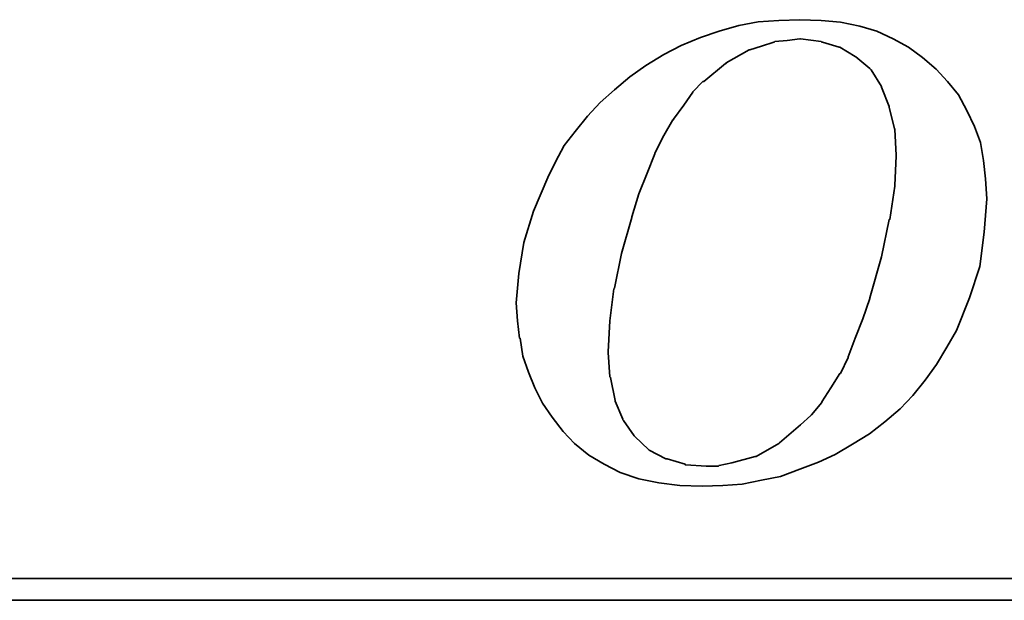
# Model space of a CAD drawing. Header units: inches. Extents: x -10 to 617, y 134 to 447.
# Tile 32 of 48: x 427 to 442, y 290 to 300. Entities that reach past the tile are written whole.
import ezdxf

# ---------------------------------------------------------------- set-up
doc = ezdxf.new("R2010")
doc.units = ezdxf.units.IN
doc.layers.add('DIM', color=4, linetype='Continuous')
doc.layers.add('layer 1', color=7, linetype='Continuous')

# ---------------------------------------------------------------- blocks, each defined once
blk = doc.blocks.new('TBI MOTION logo(完整正式版)')
at = {"layer": 'layer 1', "color": 22, "lineweight": 35}
for points, knots in [([(-11.34375, -6.98375), (-11.34375, -6.98375), (-10.91375, -7.43875), (-10.91375, -7.43875), (-10.91375, -7.43875), (-10.91375, -7.43875), (-10.38625, -7.87125), (-10.38625, -7.87125), (-10.38625, -7.87125), (-10.38625, -7.87125), (-9.81125, -8.20375), (-9.81125, -8.20375), (-9.81125, -8.20375), (-9.81125, -8.20375), (-9.21125, -8.51875), (-9.21125, -8.51875), (-9.21125, -8.51875), (-9.21125, -8.51875), (-8.51625, -8.75875), (-8.51625, -8.75875), (-8.51625, -8.75875), (-8.51625, -8.75875), (-7.77125, -8.90375), (-7.77125, -8.90375), (-7.77125, -8.90375), (-7.77125, -8.90375), (-6.97875, -8.99875), (-6.97875, -8.99875), (-6.97875, -8.99875), (-6.97875, -8.99875), (-6.14125, -9.02375), (-6.14125, -9.02375), (-6.14125, -9.02375), (-6.14125, -9.02375), (-5.37125, -8.99875), (-5.37125, -8.99875), (-5.37125, -8.99875), (-5.37125, -8.99875), (-4.65375, -8.94875), (-4.65375, -8.94875), (-4.65375, -8.94875), (-4.65375, -8.94875), (-3.93375, -8.80625), (-3.93375, -8.80625), (-3.93375, -8.80625), (-3.93375, -8.80625), (-3.21375, -8.66375), (-3.21375, -8.66375), (-3.21375, -8.66375), (-3.21375, -8.66375), (-2.49375, -8.39875), (-2.49375, -8.39875), (-2.49375, -8.39875), (-2.49375, -8.39875), (-1.79875, -8.13375), (-1.79875, -8.13375), (-1.79875, -8.13375), (-1.79875, -8.13375), (-1.17375, -7.84375), (-1.17375, -7.84375), (-1.17375, -7.84375), (-1.17375, -7.84375), (-0.52375, -7.46375), (-0.52375, -7.46375), (-0.52375, -7.46375), (-0.52375, -7.46375), (0.10124, -7.07875), (0.10124, -7.07875), (0.10124, -7.07875), (0.10124, -7.07875), (0.67625, -6.62375), (0.67625, -6.62375), (0.67625, -6.62375), (0.67625, -6.62375), (1.24874, -6.14375), (1.24874, -6.14375), (1.24874, -6.14375), (1.24874, -6.14375), (1.72874, -5.64125), (1.72874, -5.64125), (1.72874, -5.64125), (1.72874, -5.64125), (2.18624, -5.06375), (2.18624, -5.06375), (2.18624, -5.06375), (2.18624, -5.06375), (2.61625, -4.48874), (2.61625, -4.48874), (2.61625, -4.48874), (2.61625, -4.48874), (3.00125, -3.83874), (3.00125, -3.83874), (3.00125, -3.83874), (3.00125, -3.83874), (3.36124, -3.21374), (3.36124, -3.21374), (3.36124, -3.21374), (3.36124, -3.21374), (3.84374, -1.99125), (3.84374, -1.99125), (3.84374, -1.99125), (3.84374, -1.99125), (4.22625, -0.81875), (4.22625, -0.81875), (4.22625, -0.81875), (4.22625, -0.81875), (4.39125, 0.45624), (4.39125, 0.45624), (4.39125, 0.45624), (4.39125, 0.45624), (4.48874, 1.70124), (4.48874, 1.70124), (4.48874, 1.70124), (4.48874, 1.70124), (4.43874, 2.44625), (4.43874, 2.44625), (4.43874, 2.44625), (4.43874, 2.44625), (4.36874, 3.14125), (4.36874, 3.14125), (4.36874, 3.14125), (4.36874, 3.14125), (4.25125, 3.81125), (4.25125, 3.81125), (4.25125, 3.81125), (4.25125, 3.81125), (4.03124, 4.41125), (4.03124, 4.41125), (4.03124, 4.41125), (4.03124, 4.41125), (3.74374, 5.01125), (3.74374, 5.01125), (3.74374, 5.01125), (3.74374, 5.01125), (3.43124, 5.58875), (3.43124, 5.58875), (3.43124, 5.58875), (3.43124, 5.58875), (3.02625, 6.09125), (3.02625, 6.09125), (3.02625, 6.09125), (3.02625, 6.09125), (2.59374, 6.54875), (2.59374, 6.54875), (2.59374, 6.54875), (2.59374, 6.54875), (2.09124, 6.98125), (2.09124, 6.98125), (2.09124, 6.98125), (2.09124, 6.98125), (1.56124, 7.36625), (1.56124, 7.36625), (1.56124, 7.36625), (1.56124, 7.36625), (0.98624, 7.67625), (0.98624, 7.67625), (0.98624, 7.67625), (0.98624, 7.67625), (0.38624, 7.96375), (0.38624, 7.96375), (0.38624, 7.96375), (0.38624, 7.96375), (-0.25875, 8.15625), (-0.25875, 8.15625), (-0.25875, 8.15625), (-0.25875, 8.15625), (-0.98125, 8.30125), (-0.98125, 8.30125), (-0.98125, 8.30125), (-0.98125, 8.30125), (-1.70124, 8.37125), (-1.70124, 8.37125), (-1.70124, 8.37125), (-1.70124, 8.37125), (-2.49375, 8.39624), (-2.49375, 8.39624), (-2.49375, 8.39624), (-2.49375, 8.39624), (-3.28625, 8.37125), (-3.28625, 8.37125), (-3.28625, 8.37125), (-3.28625, 8.37125), (-4.05125, 8.32125), (-4.05125, 8.32125), (-4.05125, 8.32125), (-4.05125, 8.32125), (-4.77375, 8.18125), (-4.77375, 8.18125), (-4.77375, 8.18125), (-4.77375, 8.18125), (-5.51625, 7.96375), (-5.51625, 7.96375), (-5.51625, 7.96375), (-5.51625, 7.96375), (-6.21125, 7.72625), (-6.21125, 7.72625), (-6.21125, 7.72625), (-6.21125, 7.72625), (-6.92875, 7.43625), (-6.92875, 7.43625), (-6.92875, 7.43625), (-6.92875, 7.43625), (-7.57875, 7.10125), (-7.57875, 7.10125), (-7.57875, 7.10125), (-7.57875, 7.10125), (-8.24875, 6.69125), (-8.24875, 6.69125), (-8.24875, 6.69125), (-8.24875, 6.69125), (-8.84875, 6.26125), (-8.84875, 6.26125), (-8.84875, 6.26125), (-8.84875, 6.26125), (-9.42625, 5.78125), (-9.42625, 5.78125), (-9.42625, 5.78125), (-9.42625, 5.78125), (-9.95375, 5.30125), (-9.95375, 5.30125), (-9.95375, 5.30125), (-9.95375, 5.30125), (-10.43375, 4.79624), (-10.43375, 4.79624), (-10.43375, 4.79624), (-10.43375, 4.79624), (-10.88875, 4.22125), (-10.88875, 4.22125), (-10.88875, 4.22125), (-10.88875, 4.22125), (-11.29875, 3.69375), (-11.29875, 3.69375), (-11.29875, 3.69375), (-11.29875, 3.69375), (-11.63375, 3.09125), (-11.63375, 3.09125), (-11.63375, 3.09125), (-11.63375, 3.09125), (-11.91875, 2.49625), (-11.91875, 2.49625), (-11.91875, 2.49625), (-11.91875, 2.49625), (-12.44875, 1.24625), (-12.44875, 1.24625), (-12.44875, 1.24625), (-12.44875, 1.24625), (-12.80875, 0.06874), (-12.80875, 0.06874), (-12.80875, 0.06874), (-12.80875, 0.06874), (-12.99875, -1.07875), (-12.99875, -1.07875), (-12.99875, -1.07875), (-12.99875, -1.07875), (-13.09375, -2.18375), (-13.09375, -2.18375), (-13.09375, -2.18375), (-13.09375, -2.18375), (-13.04875, -2.85375), (-13.04875, -2.85375), (-13.04875, -2.85375), (-13.04875, -2.85375), (-12.97375, -3.50375), (-12.97375, -3.50375), (-12.97375, -3.50375), (-12.97375, -3.50375), (-12.95375, -3.50375), (-12.95375, -3.50375), (-12.95375, -3.50375), (-12.95375, -3.50375), (-12.85375, -4.17375), (-12.85375, -4.17375), (-12.85375, -4.17375), (-12.85375, -4.17375), (-12.63875, -4.77624), (-12.63875, -4.77624), (-12.63875, -4.77624), (-12.63875, -4.77624), (-12.39875, -5.35125), (-12.39875, -5.35125), (-12.39875, -5.35125), (-12.39875, -5.35125), (-12.11375, -5.92875), (-12.11375, -5.92875), (-12.11375, -5.92875), (-12.11375, -5.92875), (-11.75375, -6.45375), (-11.75375, -6.45375), (-11.75375, -6.45375), (-11.75375, -6.45375), (-11.34375, -6.98375), (-11.34375, -6.98375)], [0, 0, 0, 0, 0.01369863, 0.01369863, 0.01369863, 0.01369863, 0.02739726, 0.02739726, 0.02739726, 0.02739726, 0.04109589, 0.04109589, 0.04109589, 0.04109589, 0.05479452, 0.05479452, 0.05479452, 0.05479452, 0.06849315, 0.06849315, 0.06849315, 0.06849315, 0.08219178, 0.08219178, 0.08219178, 0.08219178, 0.09589041, 0.09589041, 0.09589041, 0.09589041, 0.10958904, 0.10958904, 0.10958904, 0.10958904, 0.12328767, 0.12328767, 0.12328767, 0.12328767, 0.1369863, 0.1369863, 0.1369863, 0.1369863, 0.15068493, 0.15068493, 0.15068493, 0.15068493, 0.16438356, 0.16438356, 0.16438356, 0.16438356, 0.17808219, 0.17808219, 0.17808219, 0.17808219, 0.19178082, 0.19178082, 0.19178082, 0.19178082, 0.20547945, 0.20547945, 0.20547945, 0.20547945, 0.21917808, 0.21917808, 0.21917808, 0.21917808, 0.23287671, 0.23287671, 0.23287671, 0.23287671, 0.24657534, 0.24657534, 0.24657534, 0.24657534, 0.26027397, 0.26027397, 0.26027397, 0.26027397, 0.2739726, 0.2739726, 0.2739726, 0.2739726, 0.28767123, 0.28767123, 0.28767123, 0.28767123, 0.30136986, 0.30136986, 0.30136986, 0.30136986, 0.31506849, 0.31506849, 0.31506849, 0.31506849, 0.32876712, 0.32876712, 0.32876712, 0.32876712, 0.34246575, 0.34246575, 0.34246575, 0.34246575, 0.35616438, 0.35616438, 0.35616438, 0.35616438, 0.36986301, 0.36986301, 0.36986301, 0.36986301, 0.38356164, 0.38356164, 0.38356164, 0.38356164, 0.39726027, 0.39726027, 0.39726027, 0.39726027, 0.4109589, 0.4109589, 0.4109589, 0.4109589, 0.42465753, 0.42465753, 0.42465753, 0.42465753, 0.43835616, 0.43835616, 0.43835616, 0.43835616, 0.45205479, 0.45205479, 0.45205479, 0.45205479, 0.46575342, 0.46575342, 0.46575342, 0.46575342, 0.47945205, 0.47945205, 0.47945205, 0.47945205, 0.49315068, 0.49315068, 0.49315068, 0.49315068, 0.50684932, 0.50684932, 0.50684932, 0.50684932, 0.52054795, 0.52054795, 0.52054795, 0.52054795, 0.53424658, 0.53424658, 0.53424658, 0.53424658, 0.54794521, 0.54794521, 0.54794521, 0.54794521, 0.56164384, 0.56164384, 0.56164384, 0.56164384, 0.57534247, 0.57534247, 0.57534247, 0.57534247, 0.5890411, 0.5890411, 0.5890411, 0.5890411, 0.60273973, 0.60273973, 0.60273973, 0.60273973, 0.61643836, 0.61643836, 0.61643836, 0.61643836, 0.63013699, 0.63013699, 0.63013699, 0.63013699, 0.64383562, 0.64383562, 0.64383562, 0.64383562, 0.65753425, 0.65753425, 0.65753425, 0.65753425, 0.67123288, 0.67123288, 0.67123288, 0.67123288, 0.68493151, 0.68493151, 0.68493151, 0.68493151, 0.69863014, 0.69863014, 0.69863014, 0.69863014, 0.71232877, 0.71232877, 0.71232877, 0.71232877, 0.7260274, 0.7260274, 0.7260274, 0.7260274, 0.73972603, 0.73972603, 0.73972603, 0.73972603, 0.75342466, 0.75342466, 0.75342466, 0.75342466, 0.76712329, 0.76712329, 0.76712329, 0.76712329, 0.78082192, 0.78082192, 0.78082192, 0.78082192, 0.79452055, 0.79452055, 0.79452055, 0.79452055, 0.80821918, 0.80821918, 0.80821918, 0.80821918, 0.82191781, 0.82191781, 0.82191781, 0.82191781, 0.83561644, 0.83561644, 0.83561644, 0.83561644, 0.84931507, 0.84931507, 0.84931507, 0.84931507, 0.8630137, 0.8630137, 0.8630137, 0.8630137, 0.87671233, 0.87671233, 0.87671233, 0.87671233, 0.89041096, 0.89041096, 0.89041096, 0.89041096, 0.90410959, 0.90410959, 0.90410959, 0.90410959, 0.91780822, 0.91780822, 0.91780822, 0.91780822, 0.93150685, 0.93150685, 0.93150685, 0.93150685, 0.94520548, 0.94520548, 0.94520548, 0.94520548, 0.95890411, 0.95890411, 0.95890411, 0.95890411, 0.97260274, 0.97260274, 0.97260274, 0.97260274, 0.98630137, 0.98630137, 0.98630137, 0.98630137, 1, 1, 1, 1]), ([(-8.77875, 1.03124), (-8.77875, 1.03124), (-8.51625, 1.89625), (-8.51625, 1.89625), (-8.51625, 1.89625), (-8.51625, 1.89625), (-8.20375, 2.66375), (-8.20375, 2.66375), (-8.20375, 2.66375), (-8.20375, 2.66375), (-7.91625, 3.38125), (-7.91625, 3.38125), (-7.91625, 3.38125), (-7.91625, 3.38125), (-7.91625, 3.40624), (-7.91625, 3.40624), (-7.91625, 3.40624), (-7.91625, 3.40624), (-7.57875, 4.07624), (-7.57875, 4.07624), (-7.57875, 4.07624), (-7.57875, 4.07624), (-7.24375, 4.65125), (-7.24375, 4.65125), (-7.24375, 4.65125), (-7.24375, 4.65125), (-7.21875, 4.65125), (-7.21875, 4.65125), (-7.21875, 4.65125), (-7.21875, 4.65125), (-7.21875, 4.67624), (-7.21875, 4.67624), (-7.21875, 4.67624), (-7.21875, 4.67624), (-6.83625, 5.20375), (-6.83625, 5.20375), (-6.83625, 5.20375), (-6.83625, 5.20375), (-6.49875, 5.68625), (-6.49875, 5.68625), (-6.49875, 5.68625), (-6.49875, 5.68625), (-6.49875, 5.70625), (-6.49875, 5.70625), (-6.49875, 5.70625), (-6.49875, 5.70625), (-6.11625, 6.09125), (-6.11625, 6.09125), (-6.11625, 6.09125), (-6.11625, 6.09125), (-6.09125, 6.09125), (-6.09125, 6.09125), (-6.09125, 6.09125), (-6.09125, 6.09125), (-5.27375, 6.76625), (-5.27375, 6.76625), (-5.27375, 6.76625), (-5.27375, 6.76625), (-5.24875, 6.76625), (-5.24875, 6.76625), (-5.24875, 6.76625), (-5.24875, 6.76625), (-5.24875, 6.78625), (-5.24875, 6.78625), (-5.24875, 6.78625), (-5.24875, 6.78625), (-4.38875, 7.26624), (-4.38875, 7.26624), (-4.38875, 7.26624), (-4.38875, 7.26624), (-4.36125, 7.26624), (-4.36125, 7.26624), (-4.36125, 7.26624), (-4.36125, 7.26624), (-3.93375, 7.41125), (-3.93375, 7.41125), (-3.93375, 7.41125), (-3.93375, 7.41125), (-3.47375, 7.55625), (-3.47375, 7.55625), (-3.47375, 7.55625), (-3.47375, 7.55625), (-3.45375, 7.55625), (-3.45375, 7.55625), (-3.45375, 7.55625), (-3.45375, 7.55625), (-3.42875, 7.58124), (-3.42875, 7.58124), (-3.42875, 7.58124), (-3.42875, 7.58124), (-2.97375, 7.62625), (-2.97375, 7.62625), (-2.97375, 7.62625), (-2.97375, 7.62625), (-2.49375, 7.67625), (-2.49375, 7.67625), (-2.49375, 7.67625), (-2.49375, 7.67625), (-2.46875, 7.67625), (-2.46875, 7.67625), (-2.46875, 7.67625), (-2.46875, 7.67625), (-1.70124, 7.58124), (-1.70124, 7.58124), (-1.70124, 7.58124), (-1.70124, 7.58124), (-1.67875, 7.55625), (-1.67875, 7.55625), (-1.67875, 7.55625), (-1.67875, 7.55625), (-1.65375, 7.55625), (-1.65375, 7.55625), (-1.65375, 7.55625), (-1.65375, 7.55625), (-1.03125, 7.36625), (-1.03125, 7.36625), (-1.03125, 7.36625), (-1.03125, 7.36625), (-1.00625, 7.36625), (-1.00625, 7.36625), (-1.00625, 7.36625), (-1.00625, 7.36625), (-0.43124, 7.02624), (-0.43124, 7.02624), (-0.43124, 7.02624), (-0.43124, 7.02624), (-0.40625, 7.00624), (-0.40625, 7.00624), (-0.40625, 7.00624), (-0.40625, 7.00624), (0.12124, 6.57124), (0.12124, 6.57124), (0.12124, 6.57124), (0.12124, 6.57124), (0.14624, 6.54875), (0.14624, 6.54875), (0.14624, 6.54875), (0.14624, 6.54875), (0.17124, 6.52375), (0.17124, 6.52375), (0.17124, 6.52375), (0.17124, 6.52375), (0.55625, 5.89875), (0.55625, 5.89875), (0.55625, 5.89875), (0.55625, 5.89875), (0.55625, 5.87625), (0.55625, 5.87625), (0.55625, 5.87625), (0.55625, 5.87625), (0.84124, 5.15625), (0.84124, 5.15625), (0.84124, 5.15625), (0.84124, 5.15625), (0.84124, 5.13125), (0.84124, 5.13125), (0.84124, 5.13125), (0.84124, 5.13125), (1.03624, 4.31875), (1.03624, 4.31875), (1.03624, 4.31875), (1.03624, 4.31875), (1.05624, 4.31875), (1.05624, 4.31875), (1.05624, 4.31875), (1.05624, 4.31875), (1.05624, 4.29125), (1.05624, 4.29125), (1.05624, 4.29125), (1.05624, 4.29125), (1.10625, 3.33125), (1.10625, 3.33125), (1.10625, 3.33125), (1.10625, 3.33125), (1.10625, 3.30875), (1.10625, 3.30875), (1.10625, 3.30875), (1.10625, 3.30875), (1.05624, 2.20624), (1.05624, 2.20624), (1.05624, 2.20624), (1.05624, 2.20624), (1.05624, 2.18124), (1.05624, 2.18124), (1.05624, 2.18124), (1.05624, 2.18124), (0.86624, 0.93624), (0.86624, 0.93624), (0.86624, 0.93624), (0.86624, 0.93624), (0.84124, 0.93624), (0.84124, 0.93624), (0.84124, 0.93624), (0.84124, 0.93624), (0.55625, -0.45874), (0.55625, -0.45874), (0.55625, -0.45874), (0.55625, -0.45874), (0.12124, -1.99125), (0.12124, -1.99125), (0.12124, -1.99125), (0.12124, -1.99125), (0.12124, -2.01874), (0.12124, -2.01874), (0.12124, -2.01874), (0.12124, -2.01874), (-0.13874, -2.78375), (-0.13874, -2.78375), (-0.13874, -2.78375), (-0.13874, -2.78375), (-0.43124, -3.50375), (-0.43124, -3.50375), (-0.43124, -3.50375), (-0.43124, -3.50375), (-0.69375, -4.19875), (-0.69375, -4.19875), (-0.69375, -4.19875), (-0.69375, -4.19875), (-0.69375, -4.22375), (-0.69375, -4.22375), (-0.69375, -4.22375), (-0.69375, -4.22375), (-0.98125, -4.82374), (-0.98125, -4.82374), (-0.98125, -4.82374), (-0.98125, -4.82374), (-1.00625, -4.82374), (-1.00625, -4.82374), (-1.00625, -4.82374), (-1.00625, -4.82374), (-1.33875, -5.35125), (-1.33875, -5.35125), (-1.33875, -5.35125), (-1.33875, -5.35125), (-1.67875, -5.87875), (-1.67875, -5.87875), (-1.67875, -5.87875), (-1.67875, -5.87875), (-1.67875, -5.90375), (-1.67875, -5.90375), (-1.67875, -5.90375), (-1.67875, -5.90375), (-2.05875, -6.35875), (-2.05875, -6.35875), (-2.05875, -6.35875), (-2.05875, -6.35875), (-2.08375, -6.38375), (-2.08375, -6.38375), (-2.08375, -6.38375), (-2.08375, -6.38375), (-2.46875, -6.74375), (-2.46875, -6.74375), (-2.46875, -6.74375), (-2.46875, -6.74375), (-3.25875, -7.41625), (-3.25875, -7.41625), (-3.25875, -7.41625), (-3.25875, -7.41625), (-3.28625, -7.43875), (-3.28625, -7.43875), (-3.28625, -7.43875), (-3.28625, -7.43875), (-4.12375, -7.91875), (-4.12375, -7.91875), (-4.12375, -7.91875), (-4.12375, -7.91875), (-4.14875, -7.91875), (-4.14875, -7.91875), (-4.14875, -7.91875), (-4.14875, -7.91875), (-4.17125, -7.91875), (-4.17125, -7.91875), (-4.17125, -7.91875), (-4.17125, -7.91875), (-5.03375, -8.15875), (-5.03375, -8.15875), (-5.03375, -8.15875), (-5.03375, -8.15875), (-5.51625, -8.25625), (-5.51625, -8.25625), (-5.51625, -8.25625), (-5.51625, -8.25625), (-5.54125, -8.27875), (-5.54125, -8.27875), (-5.54125, -8.27875), (-5.54125, -8.27875), (-5.56375, -8.27875), (-5.56375, -8.27875), (-5.56375, -8.27875), (-5.56375, -8.27875), (-5.99625, -8.27875), (-5.99625, -8.27875), (-5.99625, -8.27875), (-5.99625, -8.27875), (-6.76375, -8.23125), (-6.76375, -8.23125), (-6.76375, -8.23125), (-6.76375, -8.23125), (-6.78875, -8.23125), (-6.78875, -8.23125), (-6.78875, -8.23125), (-6.78875, -8.23125), (-6.78875, -8.20375), (-6.78875, -8.20375), (-6.78875, -8.20375), (-6.78875, -8.20375), (-7.45875, -8.01375), (-7.45875, -8.01375), (-7.45875, -8.01375), (-7.45875, -8.01375), (-7.48375, -8.01375), (-7.48375, -8.01375), (-7.48375, -8.01375), (-7.48375, -8.01375), (-7.50875, -8.01375), (-7.50875, -8.01375), (-7.50875, -8.01375), (-7.50875, -8.01375), (-8.13125, -7.67875), (-8.13125, -7.67875), (-8.13125, -7.67875), (-8.13125, -7.67875), (-8.15625, -7.65375), (-8.15625, -7.65375), (-8.15625, -7.65375), (-8.15625, -7.65375), (-8.65875, -7.17375), (-8.65875, -7.17375), (-8.65875, -7.17375), (-8.65875, -7.17375), (-8.68375, -7.14875), (-8.68375, -7.14875), (-8.68375, -7.14875), (-8.68375, -7.14875), (-9.08875, -6.57375), (-9.08875, -6.57375), (-9.08875, -6.57375), (-9.08875, -6.57375), (-9.11375, -6.54875), (-9.11375, -6.54875), (-9.11375, -6.54875), (-9.11375, -6.54875), (-9.11375, -6.52875), (-9.11375, -6.52875), (-9.11375, -6.52875), (-9.11375, -6.52875), (-9.40375, -5.85375), (-9.40375, -5.85375), (-9.40375, -5.85375), (-9.40375, -5.85375), (-9.40375, -5.82875), (-9.40375, -5.82875), (-9.40375, -5.82875), (-9.40375, -5.82875), (-9.56875, -4.96875), (-9.56875, -4.96875), (-9.56875, -4.96875), (-9.56875, -4.96875), (-9.59375, -4.94375), (-9.59375, -4.94375), (-9.59375, -4.94375), (-9.59375, -4.94375), (-9.66375, -4.03375), (-9.66375, -4.03375), (-9.66375, -4.03375), (-9.66375, -4.03375), (-9.66375, -4.00875), (-9.66375, -4.00875), (-9.66375, -4.00875), (-9.66375, -4.00875), (-9.59375, -2.85375), (-9.59375, -2.85375), (-9.59375, -2.85375), (-9.59375, -2.85375), (-9.45125, -1.65875), (-9.45125, -1.65875), (-9.45125, -1.65875), (-9.45125, -1.65875), (-9.42625, -1.63375), (-9.42625, -1.63375), (-9.42625, -1.63375), (-9.42625, -1.63375), (-9.16125, -0.33875), (-9.16125, -0.33875), (-9.16125, -0.33875), (-9.16125, -0.33875), (-8.77875, 1.00624), (-8.77875, 1.00624), (-8.77875, 1.00624), (-8.77875, 1.00624), (-8.77875, 1.03124), (-8.77875, 1.03124)], [0, 0, 0, 0, 0.01020408, 0.01020408, 0.01020408, 0.01020408, 0.02040816, 0.02040816, 0.02040816, 0.02040816, 0.03061224, 0.03061224, 0.03061224, 0.03061224, 0.04081633, 0.04081633, 0.04081633, 0.04081633, 0.05102041, 0.05102041, 0.05102041, 0.05102041, 0.06122449, 0.06122449, 0.06122449, 0.06122449, 0.07142857, 0.07142857, 0.07142857, 0.07142857, 0.08163265, 0.08163265, 0.08163265, 0.08163265, 0.09183673, 0.09183673, 0.09183673, 0.09183673, 0.10204082, 0.10204082, 0.10204082, 0.10204082, 0.1122449, 0.1122449, 0.1122449, 0.1122449, 0.12244898, 0.12244898, 0.12244898, 0.12244898, 0.13265306, 0.13265306, 0.13265306, 0.13265306, 0.14285714, 0.14285714, 0.14285714, 0.14285714, 0.15306122, 0.15306122, 0.15306122, 0.15306122, 0.16326531, 0.16326531, 0.16326531, 0.16326531, 0.17346939, 0.17346939, 0.17346939, 0.17346939, 0.18367347, 0.18367347, 0.18367347, 0.18367347, 0.19387755, 0.19387755, 0.19387755, 0.19387755, 0.20408163, 0.20408163, 0.20408163, 0.20408163, 0.21428571, 0.21428571, 0.21428571, 0.21428571, 0.2244898, 0.2244898, 0.2244898, 0.2244898, 0.23469388, 0.23469388, 0.23469388, 0.23469388, 0.24489796, 0.24489796, 0.24489796, 0.24489796, 0.25510204, 0.25510204, 0.25510204, 0.25510204, 0.26530612, 0.26530612, 0.26530612, 0.26530612, 0.2755102, 0.2755102, 0.2755102, 0.2755102, 0.28571429, 0.28571429, 0.28571429, 0.28571429, 0.29591837, 0.29591837, 0.29591837, 0.29591837, 0.30612245, 0.30612245, 0.30612245, 0.30612245, 0.31632653, 0.31632653, 0.31632653, 0.31632653, 0.32653061, 0.32653061, 0.32653061, 0.32653061, 0.33673469, 0.33673469, 0.33673469, 0.33673469, 0.34693878, 0.34693878, 0.34693878, 0.34693878, 0.35714286, 0.35714286, 0.35714286, 0.35714286, 0.36734694, 0.36734694, 0.36734694, 0.36734694, 0.37755102, 0.37755102, 0.37755102, 0.37755102, 0.3877551, 0.3877551, 0.3877551, 0.3877551, 0.39795918, 0.39795918, 0.39795918, 0.39795918, 0.40816327, 0.40816327, 0.40816327, 0.40816327, 0.41836735, 0.41836735, 0.41836735, 0.41836735, 0.42857143, 0.42857143, 0.42857143, 0.42857143, 0.43877551, 0.43877551, 0.43877551, 0.43877551, 0.44897959, 0.44897959, 0.44897959, 0.44897959, 0.45918367, 0.45918367, 0.45918367, 0.45918367, 0.46938776, 0.46938776, 0.46938776, 0.46938776, 0.47959184, 0.47959184, 0.47959184, 0.47959184, 0.48979592, 0.48979592, 0.48979592, 0.48979592, 0.5, 0.5, 0.5, 0.5, 0.51020408, 0.51020408, 0.51020408, 0.51020408, 0.52040816, 0.52040816, 0.52040816, 0.52040816, 0.53061224, 0.53061224, 0.53061224, 0.53061224, 0.54081633, 0.54081633, 0.54081633, 0.54081633, 0.55102041, 0.55102041, 0.55102041, 0.55102041, 0.56122449, 0.56122449, 0.56122449, 0.56122449, 0.57142857, 0.57142857, 0.57142857, 0.57142857, 0.58163265, 0.58163265, 0.58163265, 0.58163265, 0.59183673, 0.59183673, 0.59183673, 0.59183673, 0.60204082, 0.60204082, 0.60204082, 0.60204082, 0.6122449, 0.6122449, 0.6122449, 0.6122449, 0.62244898, 0.62244898, 0.62244898, 0.62244898, 0.63265306, 0.63265306, 0.63265306, 0.63265306, 0.64285714, 0.64285714, 0.64285714, 0.64285714, 0.65306122, 0.65306122, 0.65306122, 0.65306122, 0.66326531, 0.66326531, 0.66326531, 0.66326531, 0.67346939, 0.67346939, 0.67346939, 0.67346939, 0.68367347, 0.68367347, 0.68367347, 0.68367347, 0.69387755, 0.69387755, 0.69387755, 0.69387755, 0.70408163, 0.70408163, 0.70408163, 0.70408163, 0.71428571, 0.71428571, 0.71428571, 0.71428571, 0.7244898, 0.7244898, 0.7244898, 0.7244898, 0.73469388, 0.73469388, 0.73469388, 0.73469388, 0.74489796, 0.74489796, 0.74489796, 0.74489796, 0.75510204, 0.75510204, 0.75510204, 0.75510204, 0.76530612, 0.76530612, 0.76530612, 0.76530612, 0.7755102, 0.7755102, 0.7755102, 0.7755102, 0.78571429, 0.78571429, 0.78571429, 0.78571429, 0.79591837, 0.79591837, 0.79591837, 0.79591837, 0.80612245, 0.80612245, 0.80612245, 0.80612245, 0.81632653, 0.81632653, 0.81632653, 0.81632653, 0.82653061, 0.82653061, 0.82653061, 0.82653061, 0.83673469, 0.83673469, 0.83673469, 0.83673469, 0.84693878, 0.84693878, 0.84693878, 0.84693878, 0.85714286, 0.85714286, 0.85714286, 0.85714286, 0.86734694, 0.86734694, 0.86734694, 0.86734694, 0.87755102, 0.87755102, 0.87755102, 0.87755102, 0.8877551, 0.8877551, 0.8877551, 0.8877551, 0.89795918, 0.89795918, 0.89795918, 0.89795918, 0.90816327, 0.90816327, 0.90816327, 0.90816327, 0.91836735, 0.91836735, 0.91836735, 0.91836735, 0.92857143, 0.92857143, 0.92857143, 0.92857143, 0.93877551, 0.93877551, 0.93877551, 0.93877551, 0.94897959, 0.94897959, 0.94897959, 0.94897959, 0.95918367, 0.95918367, 0.95918367, 0.95918367, 0.96938776, 0.96938776, 0.96938776, 0.96938776, 0.97959184, 0.97959184, 0.97959184, 0.97959184, 0.98979592, 0.98979592, 0.98979592, 0.98979592, 1, 1, 1, 1]), ([(75.90875, -9.47875), (75.90875, -9.47875), (75.90875, -12.28625), (75.90875, -12.28625), (75.90875, -12.28625), (75.90875, -12.28625), (75.90875, -12.47875), (75.90875, -12.47875), (75.90875, -12.47875), (75.90875, -12.47875), (75.71625, -12.47875), (75.71625, -12.47875), (75.71625, -12.47875), (75.71625, -12.47875), (-88.32875, -12.47875), (-88.32875, -12.47875), (-88.32875, -12.47875), (-88.32875, -12.47875), (-88.32875, -13.29375), (-88.32875, -13.29375), (-88.32875, -13.29375), (-88.32875, -13.29375), (82.89125, -13.29375), (82.89125, -13.29375), (82.89125, -13.29375), (82.89125, -13.29375), (75.90875, -9.47875), (75.90875, -9.47875)], [0, 0, 0, 0, 0.14285714, 0.14285714, 0.14285714, 0.14285714, 0.28571429, 0.28571429, 0.28571429, 0.28571429, 0.42857143, 0.42857143, 0.42857143, 0.42857143, 0.57142857, 0.57142857, 0.57142857, 0.57142857, 0.71428571, 0.71428571, 0.71428571, 0.71428571, 0.85714286, 0.85714286, 0.85714286, 0.85714286, 1, 1, 1, 1])]:
    blk.add_open_spline(points, degree=3, knots=knots, dxfattribs=at)

msp = doc.modelspace()

# ---------------------------------------------------------------- block references
at = {"layer": 'DIM', "xscale": 0.4264312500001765, "yscale": 0.42643124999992, "zscale": 0.42643125}
msp.add_blockref('TBI MOTION logo(完整正式版)', (440.071, 296.103), dxfattribs=at)

doc.saveas('drawing.dxf')
